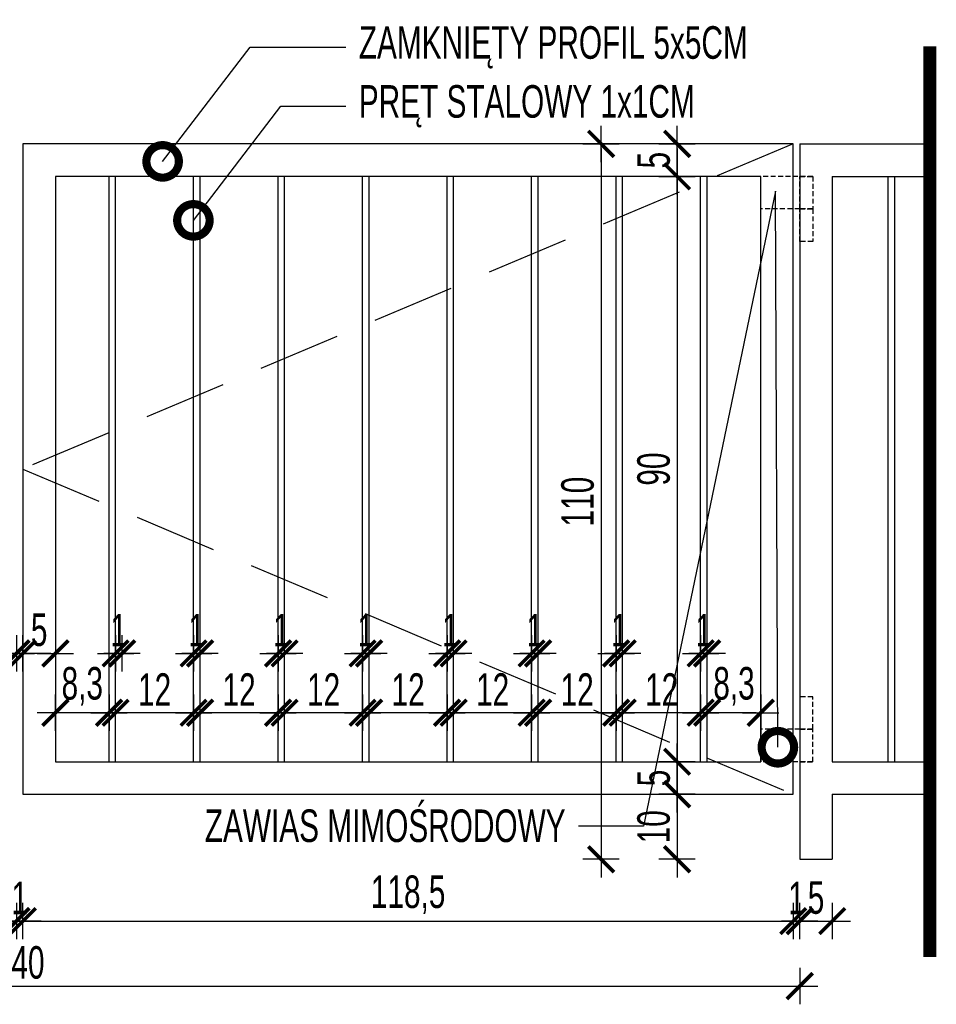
# Model space of a CAD drawing. Header units: millimetres. Extents: x 110792 to 170831, y 17890 to 25890.
# Tile 21 of 44: x 167754 to 167895, y 20831 to 20982. Entities that reach past the tile are written whole.
import ezdxf
from ezdxf import colors
from ezdxf.entities.mleader import LeaderData, LeaderLine
from ezdxf.math import Vec2, Vec3

# ---------------------------------------------------------------- set-up
doc = ezdxf.new("R2010")
doc.units = ezdxf.units.MM
doc.linetypes.add('DASHEDX2', pattern=[38.1, 25.4, -12.7])
doc.layers.get('DEFPOINTS').update_dxf_attribs({"lineweight": 9})
for name, color, linetype in [('_HSA_OPIS', 43, 'Continuous'), ('_HSA_PRZERYWANE', 153, 'DASHEDX2'), ('_HSA_WIDOKOWE_CIENKIE', 8, 'Continuous'), ('_HSA_WYM_20', 141, 'Continuous'), ('_HSA_ŚCIANY_CIENKIE', 2, 'Continuous')]:
    doc.layers.add(name, color=color, linetype=linetype)
doc.styles.add('ARIAL_20', font='Arial Narrow.ttf', dxfattribs={"width": 0.8, "height": 5})
doc.dimstyles.new('WYM_WEWN_20', dxfattribs={"dimscale": 0.7, "dimtxt": 5, "dimasz": 1, "dimexe": 10, "dimexo": 0, "dimgap": 1.5, "dimtad": 1, "dimdec": 1, "dimrnd": 1e-05, "dimtxsty": 'ARIAL_20', "dimblk": 'Wym-03', "dimcen": 0, "dimdle": 10, "dimse1": 1, "dimse2": 1, "dimclrt": 256, "dimazin": 2, "dimtfac": 1, "dimtdec": 1, "dimtix": 1, "dimtmove": 2, "dimatfit": 0, "dimfxl": 1, "dimtolj": 1, "dimtzin": 0, "dimarcsym": 0})

# ---------------------------------------------------------------- blocks, each defined once
blk = doc.blocks.new('Wym-03')
for p, q in [((0, 4), (0, -4)), ((-4, 0), (4, 0))]:
    blk.add_line(p, q)
blk.add_lwpolyline([(-2.83, -2.83, 0.8, 0.8, 0), (2.83, 2.83, 0.05, 0.05, 0)], format="xyseb")
blk = doc.blocks.new('*D698')
at = {"layer": '_HSA_WYM_20', "color": 0, "lineweight": -2, "transparency": 16777216}
blk.add_line((167634.81, 20833.83), (167873.41, 20833.83), dxfattribs=at)
at = {"layer": 'DEFPOINTS', "color": 0, "transparency": 16777216}
for p in [(167634.11, 20841.46), (167874.11, 20841.46), (167874.11, 20833.83)]:
    blk.add_point(p, dxfattribs=at)
at = {"layer": '_HSA_WYM_20', "color": 0, "lineweight": -2, "transparency": 16777216, "xscale": 0.7, "yscale": 0.7, "zscale": 0.7, "rotation": 180}
blk.add_blockref('Wym-03', (167634.11, 20833.83), dxfattribs=at)
at = {"layer": '_HSA_WYM_20', "color": 0, "lineweight": -2, "transparency": 16777216, "xscale": 0.7, "yscale": 0.7, "zscale": 0.7}
blk.add_blockref('Wym-03', (167874.11, 20833.83), dxfattribs=at)
at = {"layer": '_HSA_WYM_20', "transparency": 16777216, "insert": (167754.11, 20837.43), "char_height": 5, "attachment_point": 5, "style": 'ARIAL_20'}
blk.add_mtext('\\A1;240', dxfattribs=at)
blk = doc.blocks.new('*D701')
at = {"layer": '_HSA_WYM_20', "color": 0, "lineweight": -2, "transparency": 16777216}
blk.add_line((167635.81, 20843.82), (167752.91, 20843.82), dxfattribs=at)
at = {"layer": 'DEFPOINTS', "color": 0, "transparency": 16777216}
for p in [(167635.11, 20863.32), (167753.61, 20863.32), (167753.61, 20843.82)]:
    blk.add_point(p, dxfattribs=at)
at = {"layer": '_HSA_WYM_20', "color": 0, "lineweight": -2, "transparency": 16777216, "xscale": 0.7, "yscale": 0.7, "zscale": 0.7, "rotation": 180}
blk.add_blockref('Wym-03', (167635.11, 20843.82), dxfattribs=at)
at = {"layer": '_HSA_WYM_20', "color": 0, "lineweight": -2, "transparency": 16777216, "xscale": 0.7, "yscale": 0.7, "zscale": 0.7}
blk.add_blockref('Wym-03', (167753.61, 20843.82), dxfattribs=at)
at = {"layer": '_HSA_WYM_20', "transparency": 16777216, "insert": (167694.36, 20847.87), "char_height": 5, "attachment_point": 5, "style": 'ARIAL_20'}
blk.add_mtext('\\A1;118,5', dxfattribs=at)
blk = doc.blocks.new('*D702')
at = {"layer": '_HSA_WYM_20', "color": 0, "lineweight": -2, "transparency": 16777216}
for p, q in [((167752.91, 20843.82), (167752.21, 20843.82)), ((167753.61, 20843.82), (167754.61, 20843.82)), ((167755.31, 20843.82), (167756.01, 20843.82))]:
    blk.add_line(p, q, dxfattribs=at)
at = {"layer": 'DEFPOINTS', "color": 0, "transparency": 16777216}
for p in [(167753.61, 20863.32), (167754.61, 20863.32), (167754.61, 20843.82)]:
    blk.add_point(p, dxfattribs=at)
at = {"layer": '_HSA_WYM_20', "color": 0, "lineweight": -2, "transparency": 16777216, "xscale": 0.7, "yscale": 0.7, "zscale": 0.7}
blk.add_blockref('Wym-03', (167753.61, 20843.82), dxfattribs=at)
at = {"layer": '_HSA_WYM_20', "color": 0, "lineweight": -2, "transparency": 16777216, "xscale": 0.7, "yscale": 0.7, "zscale": 0.7, "rotation": 180}
blk.add_blockref('Wym-03', (167754.61, 20843.82), dxfattribs=at)
at = {"layer": '_HSA_WYM_20', "transparency": 16777216, "insert": (167754.11, 20847.38), "char_height": 5, "attachment_point": 5, "style": 'ARIAL_20'}
blk.add_mtext('\\A1;1', dxfattribs=at)
blk = doc.blocks.new('*D703')
at = {"layer": '_HSA_WYM_20', "color": 0, "lineweight": -2, "transparency": 16777216}
blk.add_line((167755.31, 20843.82), (167872.41, 20843.82), dxfattribs=at)
at = {"layer": 'DEFPOINTS', "color": 0, "transparency": 16777216}
for p in [(167754.61, 20863.32), (167873.11, 20863.32), (167873.11, 20843.82)]:
    blk.add_point(p, dxfattribs=at)
at = {"layer": '_HSA_WYM_20', "color": 0, "lineweight": -2, "transparency": 16777216, "xscale": 0.7, "yscale": 0.7, "zscale": 0.7, "rotation": 180}
blk.add_blockref('Wym-03', (167754.61, 20843.82), dxfattribs=at)
at = {"layer": '_HSA_WYM_20', "color": 0, "lineweight": -2, "transparency": 16777216, "xscale": 0.7, "yscale": 0.7, "zscale": 0.7}
blk.add_blockref('Wym-03', (167873.11, 20843.82), dxfattribs=at)
at = {"layer": '_HSA_WYM_20', "transparency": 16777216, "insert": (167813.86, 20847.87), "char_height": 5, "attachment_point": 5, "style": 'ARIAL_20'}
blk.add_mtext('\\A1;118,5', dxfattribs=at)
blk = doc.blocks.new('*D704')
at = {"layer": '_HSA_WYM_20', "color": 0, "lineweight": -2, "transparency": 16777216}
for p, q in [((167872.41, 20843.82), (167871.71, 20843.82)), ((167873.11, 20843.82), (167874.11, 20843.82)), ((167874.81, 20843.82), (167875.51, 20843.82))]:
    blk.add_line(p, q, dxfattribs=at)
at = {"layer": 'DEFPOINTS', "color": 0, "transparency": 16777216}
for p in [(167873.11, 20863.32), (167874.11, 20863.32), (167874.11, 20843.82)]:
    blk.add_point(p, dxfattribs=at)
at = {"layer": '_HSA_WYM_20', "color": 0, "lineweight": -2, "transparency": 16777216, "xscale": 0.7, "yscale": 0.7, "zscale": 0.7}
blk.add_blockref('Wym-03', (167873.11, 20843.82), dxfattribs=at)
at = {"layer": '_HSA_WYM_20', "color": 0, "lineweight": -2, "transparency": 16777216, "xscale": 0.7, "yscale": 0.7, "zscale": 0.7, "rotation": 180}
blk.add_blockref('Wym-03', (167874.11, 20843.82), dxfattribs=at)
at = {"layer": '_HSA_WYM_20', "transparency": 16777216, "insert": (167873.61, 20847.38), "char_height": 5, "attachment_point": 5, "style": 'ARIAL_20'}
blk.add_mtext('\\A1;1', dxfattribs=at)
blk = doc.blocks.new('*D705')
at = {"layer": '_HSA_WYM_20', "color": 0, "lineweight": -2, "transparency": 16777216}
blk.add_line((167874.81, 20843.82), (167878.41, 20843.82), dxfattribs=at)
at = {"layer": 'DEFPOINTS', "color": 0, "transparency": 16777216}
for p in [(167874.11, 20863.32), (167879.11, 20853.32), (167879.11, 20843.82)]:
    blk.add_point(p, dxfattribs=at)
at = {"layer": '_HSA_WYM_20', "color": 0, "lineweight": -2, "transparency": 16777216, "xscale": 0.7, "yscale": 0.7, "zscale": 0.7, "rotation": 180}
blk.add_blockref('Wym-03', (167874.11, 20843.82), dxfattribs=at)
at = {"layer": '_HSA_WYM_20', "color": 0, "lineweight": -2, "transparency": 16777216, "xscale": 0.7, "yscale": 0.7, "zscale": 0.7}
blk.add_blockref('Wym-03', (167879.11, 20843.82), dxfattribs=at)
at = {"layer": '_HSA_WYM_20', "transparency": 16777216, "insert": (167876.61, 20847.41), "char_height": 5, "attachment_point": 5, "style": 'ARIAL_20'}
blk.add_mtext('\\A1;5', dxfattribs=at)
blk = doc.blocks.new('*D707')
at = {"layer": '_HSA_WYM_20', "color": 0, "lineweight": -2, "transparency": 16777216}
blk.add_line((167855.24, 20962.62), (167855.24, 20959.02), dxfattribs=at)
at = {"layer": 'DEFPOINTS', "color": 0, "transparency": 16777216}
for p in [(167858.86, 20963.32), (167855.24, 20958.32), (167858.86, 20958.32)]:
    blk.add_point(p, dxfattribs=at)
at = {"layer": '_HSA_WYM_20', "color": 0, "lineweight": -2, "transparency": 16777216, "xscale": 0.7, "yscale": 0.7, "zscale": 0.7}
for p, rotation in [((167855.24, 20963.32), 90), ((167855.24, 20958.32), 270)]:
    blk.add_blockref('Wym-03', p, dxfattribs=dict(at, rotation=rotation))
at = {"layer": '_HSA_WYM_20', "transparency": 16777216, "insert": (167851.65, 20960.82), "char_height": 5, "attachment_point": 5, "rotation": 90, "style": 'ARIAL_20'}
blk.add_mtext('\\A1;5', dxfattribs=at)
blk = doc.blocks.new('*D708')
at = {"layer": '_HSA_WYM_20', "color": 0, "lineweight": -2, "transparency": 16777216}
blk.add_line((167855.24, 20957.62), (167855.24, 20869.02), dxfattribs=at)
at = {"layer": 'DEFPOINTS', "color": 0, "transparency": 16777216}
for p in [(167858.86, 20958.32), (167855.24, 20868.32), (167858.86, 20868.32)]:
    blk.add_point(p, dxfattribs=at)
at = {"layer": '_HSA_WYM_20', "color": 0, "lineweight": -2, "transparency": 16777216, "xscale": 0.7, "yscale": 0.7, "zscale": 0.7}
for p, rotation in [((167855.24, 20958.32), 90), ((167855.24, 20868.32), 270)]:
    blk.add_blockref('Wym-03', p, dxfattribs=dict(at, rotation=rotation))
at = {"layer": '_HSA_WYM_20', "transparency": 16777216, "insert": (167851.64, 20913.32), "char_height": 5, "attachment_point": 5, "rotation": 90, "style": 'ARIAL_20'}
blk.add_mtext('\\A1;90', dxfattribs=at)
blk = doc.blocks.new('*D709')
at = {"layer": '_HSA_WYM_20', "color": 0, "lineweight": -2, "transparency": 16777216}
blk.add_line((167855.24, 20867.62), (167855.24, 20864.02), dxfattribs=at)
at = {"layer": 'DEFPOINTS', "color": 0, "transparency": 16777216}
for p in [(167858.86, 20868.32), (167855.24, 20863.32), (167858.86, 20863.32)]:
    blk.add_point(p, dxfattribs=at)
at = {"layer": '_HSA_WYM_20', "color": 0, "lineweight": -2, "transparency": 16777216, "xscale": 0.7, "yscale": 0.7, "zscale": 0.7}
for p, rotation in [((167855.24, 20868.32), 90), ((167855.24, 20863.32), 270)]:
    blk.add_blockref('Wym-03', p, dxfattribs=dict(at, rotation=rotation))
at = {"layer": '_HSA_WYM_20', "transparency": 16777216, "insert": (167851.65, 20865.82), "char_height": 5, "attachment_point": 5, "rotation": 90, "style": 'ARIAL_20'}
blk.add_mtext('\\A1;5', dxfattribs=at)
blk = doc.blocks.new('*D710')
at = {"layer": '_HSA_WYM_20', "color": 0, "lineweight": -2, "transparency": 16777216}
blk.add_line((167855.24, 20862.62), (167855.24, 20854.02), dxfattribs=at)
at = {"layer": 'DEFPOINTS', "color": 0, "transparency": 16777216}
for p in [(167858.86, 20863.32), (167855.24, 20853.32), (167881.47, 20853.32)]:
    blk.add_point(p, dxfattribs=at)
at = {"layer": '_HSA_WYM_20', "color": 0, "lineweight": -2, "transparency": 16777216, "xscale": 0.7, "yscale": 0.7, "zscale": 0.7}
for p, rotation in [((167855.24, 20863.32), 90), ((167855.24, 20853.32), 270)]:
    blk.add_blockref('Wym-03', p, dxfattribs=dict(at, rotation=rotation))
at = {"layer": '_HSA_WYM_20', "transparency": 16777216, "insert": (167851.64, 20858.32), "char_height": 5, "attachment_point": 5, "rotation": 90, "style": 'ARIAL_20'}
blk.add_mtext('\\A1;10', dxfattribs=at)
blk = doc.blocks.new('*D706')
at = {"layer": '_HSA_WYM_20', "color": 0, "lineweight": -2, "transparency": 16777216}
blk.add_line((167843.55, 20962.62), (167843.55, 20854.02), dxfattribs=at)
at = {"layer": 'DEFPOINTS', "color": 0, "transparency": 16777216}
for p in [(167855.24, 20963.32), (167843.55, 20853.32), (167855.24, 20853.32)]:
    blk.add_point(p, dxfattribs=at)
at = {"layer": '_HSA_WYM_20', "color": 0, "lineweight": -2, "transparency": 16777216, "xscale": 0.7, "yscale": 0.7, "zscale": 0.7}
for p, rotation in [((167843.55, 20963.32), 90), ((167843.55, 20853.32), 270)]:
    blk.add_blockref('Wym-03', p, dxfattribs=dict(at, rotation=rotation))
at = {"layer": '_HSA_WYM_20', "transparency": 16777216, "insert": (167839.95, 20908.32), "char_height": 5, "attachment_point": 5, "rotation": 90, "style": 'ARIAL_20'}
blk.add_mtext('\\A1;110', dxfattribs=at)
blk = doc.blocks.new('*D729')
at = {"layer": '_HSA_WYM_20', "color": 0, "lineweight": -2, "transparency": 16777216}
for p, q in [((167858.16, 20884.98), (167857.46, 20884.98)), ((167859.86, 20884.98), (167858.86, 20884.98)), ((167860.56, 20884.98), (167861.26, 20884.98))]:
    blk.add_line(p, q, dxfattribs=at)
at = {"layer": 'DEFPOINTS', "color": 0, "transparency": 16777216}
for p in [(167858.86, 20884.98), (167858.86, 20868.32), (167859.86, 20868.32)]:
    blk.add_point(p, dxfattribs=at)
at = {"layer": '_HSA_WYM_20', "color": 0, "lineweight": -2, "transparency": 16777216, "xscale": 0.7, "yscale": 0.7, "zscale": 0.7}
blk.add_blockref('Wym-03', (167858.86, 20884.98), dxfattribs=at)
at = {"layer": '_HSA_WYM_20', "color": 0, "lineweight": -2, "transparency": 16777216, "xscale": 0.7, "yscale": 0.7, "zscale": 0.7, "rotation": 180}
blk.add_blockref('Wym-03', (167859.86, 20884.98), dxfattribs=at)
at = {"layer": '_HSA_WYM_20', "transparency": 16777216, "insert": (167859.36, 20888.55), "char_height": 5, "attachment_point": 5, "style": 'ARIAL_20'}
blk.add_mtext('\\A1;1', dxfattribs=at)
blk = doc.blocks.new('*D730')
at = {"layer": '_HSA_WYM_20', "color": 0, "lineweight": -2, "transparency": 16777216}
blk.add_line((167867.41, 20875.86), (167860.56, 20875.86), dxfattribs=at)
at = {"layer": 'DEFPOINTS', "color": 0, "transparency": 16777216}
for p in [(167859.86, 20875.86), (167859.86, 20868.32), (167868.11, 20868.32)]:
    blk.add_point(p, dxfattribs=at)
at = {"layer": '_HSA_WYM_20', "color": 0, "lineweight": -2, "transparency": 16777216, "xscale": 0.7, "yscale": 0.7, "zscale": 0.7, "rotation": 180}
blk.add_blockref('Wym-03', (167859.86, 20875.86), dxfattribs=at)
at = {"layer": '_HSA_WYM_20', "color": 0, "lineweight": -2, "transparency": 16777216, "xscale": 0.7, "yscale": 0.7, "zscale": 0.7}
blk.add_blockref('Wym-03', (167868.11, 20875.86), dxfattribs=at)
at = {"layer": '_HSA_WYM_20', "transparency": 16777216, "insert": (167863.99, 20879.92), "char_height": 5, "attachment_point": 5, "style": 'ARIAL_20'}
blk.add_mtext('\\A1;8,3', dxfattribs=at)
blk = doc.blocks.new('*D731')
at = {"layer": '_HSA_WYM_20', "color": 0, "lineweight": -2, "transparency": 16777216}
blk.add_line((167858.16, 20875.86), (167847.56, 20875.86), dxfattribs=at)
at = {"layer": 'DEFPOINTS', "color": 0, "transparency": 16777216}
for p in [(167846.86, 20875.86), (167846.86, 20868.32), (167858.86, 20868.32)]:
    blk.add_point(p, dxfattribs=at)
at = {"layer": '_HSA_WYM_20', "color": 0, "lineweight": -2, "transparency": 16777216, "xscale": 0.7, "yscale": 0.7, "zscale": 0.7, "rotation": 180}
blk.add_blockref('Wym-03', (167846.86, 20875.86), dxfattribs=at)
at = {"layer": '_HSA_WYM_20', "color": 0, "lineweight": -2, "transparency": 16777216, "xscale": 0.7, "yscale": 0.7, "zscale": 0.7}
blk.add_blockref('Wym-03', (167858.86, 20875.86), dxfattribs=at)
at = {"layer": '_HSA_WYM_20', "transparency": 16777216, "insert": (167852.86, 20879.42), "char_height": 5, "attachment_point": 5, "style": 'ARIAL_20'}
blk.add_mtext('\\A1;12', dxfattribs=at)
blk = doc.blocks.new('*D732')
at = {"layer": '_HSA_WYM_20', "color": 0, "lineweight": -2, "transparency": 16777216}
for p, q in [((167845.16, 20884.98), (167844.46, 20884.98)), ((167846.86, 20884.98), (167845.86, 20884.98)), ((167847.56, 20884.98), (167848.26, 20884.98))]:
    blk.add_line(p, q, dxfattribs=at)
at = {"layer": 'DEFPOINTS', "color": 0, "transparency": 16777216}
for p in [(167845.86, 20884.98), (167845.86, 20868.32), (167846.86, 20868.32)]:
    blk.add_point(p, dxfattribs=at)
at = {"layer": '_HSA_WYM_20', "color": 0, "lineweight": -2, "transparency": 16777216, "xscale": 0.7, "yscale": 0.7, "zscale": 0.7}
blk.add_blockref('Wym-03', (167845.86, 20884.98), dxfattribs=at)
at = {"layer": '_HSA_WYM_20', "color": 0, "lineweight": -2, "transparency": 16777216, "xscale": 0.7, "yscale": 0.7, "zscale": 0.7, "rotation": 180}
blk.add_blockref('Wym-03', (167846.86, 20884.98), dxfattribs=at)
at = {"layer": '_HSA_WYM_20', "transparency": 16777216, "insert": (167846.36, 20888.55), "char_height": 5, "attachment_point": 5, "style": 'ARIAL_20'}
blk.add_mtext('\\A1;1', dxfattribs=at)
blk = doc.blocks.new('*D733')
at = {"layer": '_HSA_WYM_20', "color": 0, "lineweight": -2, "transparency": 16777216}
blk.add_line((167845.16, 20875.86), (167834.56, 20875.86), dxfattribs=at)
at = {"layer": 'DEFPOINTS', "color": 0, "transparency": 16777216}
for p in [(167833.86, 20875.86), (167833.86, 20868.32), (167845.86, 20868.32)]:
    blk.add_point(p, dxfattribs=at)
at = {"layer": '_HSA_WYM_20', "color": 0, "lineweight": -2, "transparency": 16777216, "xscale": 0.7, "yscale": 0.7, "zscale": 0.7, "rotation": 180}
blk.add_blockref('Wym-03', (167833.86, 20875.86), dxfattribs=at)
at = {"layer": '_HSA_WYM_20', "color": 0, "lineweight": -2, "transparency": 16777216, "xscale": 0.7, "yscale": 0.7, "zscale": 0.7}
blk.add_blockref('Wym-03', (167845.86, 20875.86), dxfattribs=at)
at = {"layer": '_HSA_WYM_20', "transparency": 16777216, "insert": (167839.86, 20879.42), "char_height": 5, "attachment_point": 5, "style": 'ARIAL_20'}
blk.add_mtext('\\A1;12', dxfattribs=at)
blk = doc.blocks.new('*D734')
at = {"layer": '_HSA_WYM_20', "color": 0, "lineweight": -2, "transparency": 16777216}
for p, q in [((167832.16, 20884.98), (167831.46, 20884.98)), ((167833.86, 20884.98), (167832.86, 20884.98)), ((167834.56, 20884.98), (167835.26, 20884.98))]:
    blk.add_line(p, q, dxfattribs=at)
at = {"layer": 'DEFPOINTS', "color": 0, "transparency": 16777216}
for p in [(167832.86, 20884.98), (167832.86, 20868.32), (167833.86, 20868.32)]:
    blk.add_point(p, dxfattribs=at)
at = {"layer": '_HSA_WYM_20', "color": 0, "lineweight": -2, "transparency": 16777216, "xscale": 0.7, "yscale": 0.7, "zscale": 0.7}
blk.add_blockref('Wym-03', (167832.86, 20884.98), dxfattribs=at)
at = {"layer": '_HSA_WYM_20', "color": 0, "lineweight": -2, "transparency": 16777216, "xscale": 0.7, "yscale": 0.7, "zscale": 0.7, "rotation": 180}
blk.add_blockref('Wym-03', (167833.86, 20884.98), dxfattribs=at)
at = {"layer": '_HSA_WYM_20', "transparency": 16777216, "insert": (167833.36, 20888.55), "char_height": 5, "attachment_point": 5, "style": 'ARIAL_20'}
blk.add_mtext('\\A1;1', dxfattribs=at)
blk = doc.blocks.new('*D735')
at = {"layer": '_HSA_WYM_20', "color": 0, "lineweight": -2, "transparency": 16777216}
blk.add_line((167832.16, 20875.86), (167821.56, 20875.86), dxfattribs=at)
at = {"layer": 'DEFPOINTS', "color": 0, "transparency": 16777216}
for p in [(167820.86, 20875.86), (167820.86, 20868.32), (167832.86, 20868.32)]:
    blk.add_point(p, dxfattribs=at)
at = {"layer": '_HSA_WYM_20', "color": 0, "lineweight": -2, "transparency": 16777216, "xscale": 0.7, "yscale": 0.7, "zscale": 0.7, "rotation": 180}
blk.add_blockref('Wym-03', (167820.86, 20875.86), dxfattribs=at)
at = {"layer": '_HSA_WYM_20', "color": 0, "lineweight": -2, "transparency": 16777216, "xscale": 0.7, "yscale": 0.7, "zscale": 0.7}
blk.add_blockref('Wym-03', (167832.86, 20875.86), dxfattribs=at)
at = {"layer": '_HSA_WYM_20', "transparency": 16777216, "insert": (167826.86, 20879.42), "char_height": 5, "attachment_point": 5, "style": 'ARIAL_20'}
blk.add_mtext('\\A1;12', dxfattribs=at)
blk = doc.blocks.new('*D736')
at = {"layer": '_HSA_WYM_20', "color": 0, "lineweight": -2, "transparency": 16777216}
for p, q in [((167819.16, 20884.98), (167818.46, 20884.98)), ((167820.86, 20884.98), (167819.86, 20884.98)), ((167821.56, 20884.98), (167822.26, 20884.98))]:
    blk.add_line(p, q, dxfattribs=at)
at = {"layer": 'DEFPOINTS', "color": 0, "transparency": 16777216}
for p in [(167819.86, 20884.98), (167819.86, 20868.32), (167820.86, 20868.32)]:
    blk.add_point(p, dxfattribs=at)
at = {"layer": '_HSA_WYM_20', "color": 0, "lineweight": -2, "transparency": 16777216, "xscale": 0.7, "yscale": 0.7, "zscale": 0.7}
blk.add_blockref('Wym-03', (167819.86, 20884.98), dxfattribs=at)
at = {"layer": '_HSA_WYM_20', "color": 0, "lineweight": -2, "transparency": 16777216, "xscale": 0.7, "yscale": 0.7, "zscale": 0.7, "rotation": 180}
blk.add_blockref('Wym-03', (167820.86, 20884.98), dxfattribs=at)
at = {"layer": '_HSA_WYM_20', "transparency": 16777216, "insert": (167820.36, 20888.55), "char_height": 5, "attachment_point": 5, "style": 'ARIAL_20'}
blk.add_mtext('\\A1;1', dxfattribs=at)
blk = doc.blocks.new('*D737')
at = {"layer": '_HSA_WYM_20', "color": 0, "lineweight": -2, "transparency": 16777216}
blk.add_line((167819.16, 20875.86), (167808.56, 20875.86), dxfattribs=at)
at = {"layer": 'DEFPOINTS', "color": 0, "transparency": 16777216}
for p in [(167807.86, 20875.86), (167807.86, 20868.32), (167819.86, 20868.32)]:
    blk.add_point(p, dxfattribs=at)
at = {"layer": '_HSA_WYM_20', "color": 0, "lineweight": -2, "transparency": 16777216, "xscale": 0.7, "yscale": 0.7, "zscale": 0.7, "rotation": 180}
blk.add_blockref('Wym-03', (167807.86, 20875.86), dxfattribs=at)
at = {"layer": '_HSA_WYM_20', "color": 0, "lineweight": -2, "transparency": 16777216, "xscale": 0.7, "yscale": 0.7, "zscale": 0.7}
blk.add_blockref('Wym-03', (167819.86, 20875.86), dxfattribs=at)
at = {"layer": '_HSA_WYM_20', "transparency": 16777216, "insert": (167813.86, 20879.42), "char_height": 5, "attachment_point": 5, "style": 'ARIAL_20'}
blk.add_mtext('\\A1;12', dxfattribs=at)
blk = doc.blocks.new('*D738')
at = {"layer": '_HSA_WYM_20', "color": 0, "lineweight": -2, "transparency": 16777216}
for p, q in [((167806.16, 20884.98), (167805.46, 20884.98)), ((167807.86, 20884.98), (167806.86, 20884.98)), ((167808.56, 20884.98), (167809.26, 20884.98))]:
    blk.add_line(p, q, dxfattribs=at)
at = {"layer": 'DEFPOINTS', "color": 0, "transparency": 16777216}
for p in [(167806.86, 20884.98), (167806.86, 20868.32), (167807.86, 20868.32)]:
    blk.add_point(p, dxfattribs=at)
at = {"layer": '_HSA_WYM_20', "color": 0, "lineweight": -2, "transparency": 16777216, "xscale": 0.7, "yscale": 0.7, "zscale": 0.7}
blk.add_blockref('Wym-03', (167806.86, 20884.98), dxfattribs=at)
at = {"layer": '_HSA_WYM_20', "color": 0, "lineweight": -2, "transparency": 16777216, "xscale": 0.7, "yscale": 0.7, "zscale": 0.7, "rotation": 180}
blk.add_blockref('Wym-03', (167807.86, 20884.98), dxfattribs=at)
at = {"layer": '_HSA_WYM_20', "transparency": 16777216, "insert": (167807.36, 20888.55), "char_height": 5, "attachment_point": 5, "style": 'ARIAL_20'}
blk.add_mtext('\\A1;1', dxfattribs=at)
blk = doc.blocks.new('*D739')
at = {"layer": '_HSA_WYM_20', "color": 0, "lineweight": -2, "transparency": 16777216}
blk.add_line((167806.16, 20875.86), (167795.56, 20875.86), dxfattribs=at)
at = {"layer": 'DEFPOINTS', "color": 0, "transparency": 16777216}
for p in [(167794.86, 20875.86), (167794.86, 20868.32), (167806.86, 20868.32)]:
    blk.add_point(p, dxfattribs=at)
at = {"layer": '_HSA_WYM_20', "color": 0, "lineweight": -2, "transparency": 16777216, "xscale": 0.7, "yscale": 0.7, "zscale": 0.7, "rotation": 180}
blk.add_blockref('Wym-03', (167794.86, 20875.86), dxfattribs=at)
at = {"layer": '_HSA_WYM_20', "color": 0, "lineweight": -2, "transparency": 16777216, "xscale": 0.7, "yscale": 0.7, "zscale": 0.7}
blk.add_blockref('Wym-03', (167806.86, 20875.86), dxfattribs=at)
at = {"layer": '_HSA_WYM_20', "transparency": 16777216, "insert": (167800.86, 20879.42), "char_height": 5, "attachment_point": 5, "style": 'ARIAL_20'}
blk.add_mtext('\\A1;12', dxfattribs=at)
blk = doc.blocks.new('*D740')
at = {"layer": '_HSA_WYM_20', "color": 0, "lineweight": -2, "transparency": 16777216}
for p, q in [((167793.16, 20884.98), (167792.46, 20884.98)), ((167794.86, 20884.98), (167793.86, 20884.98)), ((167795.56, 20884.98), (167796.26, 20884.98))]:
    blk.add_line(p, q, dxfattribs=at)
at = {"layer": 'DEFPOINTS', "color": 0, "transparency": 16777216}
for p in [(167793.86, 20884.98), (167793.86, 20868.32), (167794.86, 20868.32)]:
    blk.add_point(p, dxfattribs=at)
at = {"layer": '_HSA_WYM_20', "color": 0, "lineweight": -2, "transparency": 16777216, "xscale": 0.7, "yscale": 0.7, "zscale": 0.7}
blk.add_blockref('Wym-03', (167793.86, 20884.98), dxfattribs=at)
at = {"layer": '_HSA_WYM_20', "color": 0, "lineweight": -2, "transparency": 16777216, "xscale": 0.7, "yscale": 0.7, "zscale": 0.7, "rotation": 180}
blk.add_blockref('Wym-03', (167794.86, 20884.98), dxfattribs=at)
at = {"layer": '_HSA_WYM_20', "transparency": 16777216, "insert": (167794.36, 20888.55), "char_height": 5, "attachment_point": 5, "style": 'ARIAL_20'}
blk.add_mtext('\\A1;1', dxfattribs=at)
blk = doc.blocks.new('*D741')
at = {"layer": '_HSA_WYM_20', "color": 0, "lineweight": -2, "transparency": 16777216}
blk.add_line((167793.16, 20875.86), (167782.56, 20875.86), dxfattribs=at)
at = {"layer": 'DEFPOINTS', "color": 0, "transparency": 16777216}
for p in [(167781.86, 20875.86), (167781.86, 20868.32), (167793.86, 20868.32)]:
    blk.add_point(p, dxfattribs=at)
at = {"layer": '_HSA_WYM_20', "color": 0, "lineweight": -2, "transparency": 16777216, "xscale": 0.7, "yscale": 0.7, "zscale": 0.7, "rotation": 180}
blk.add_blockref('Wym-03', (167781.86, 20875.86), dxfattribs=at)
at = {"layer": '_HSA_WYM_20', "color": 0, "lineweight": -2, "transparency": 16777216, "xscale": 0.7, "yscale": 0.7, "zscale": 0.7}
blk.add_blockref('Wym-03', (167793.86, 20875.86), dxfattribs=at)
at = {"layer": '_HSA_WYM_20', "transparency": 16777216, "insert": (167787.86, 20879.42), "char_height": 5, "attachment_point": 5, "style": 'ARIAL_20'}
blk.add_mtext('\\A1;12', dxfattribs=at)
blk = doc.blocks.new('*D742')
at = {"layer": '_HSA_WYM_20', "color": 0, "lineweight": -2, "transparency": 16777216}
for p, q in [((167780.16, 20884.98), (167779.46, 20884.98)), ((167781.86, 20884.98), (167780.86, 20884.98)), ((167782.56, 20884.98), (167783.26, 20884.98))]:
    blk.add_line(p, q, dxfattribs=at)
at = {"layer": 'DEFPOINTS', "color": 0, "transparency": 16777216}
for p in [(167780.86, 20884.98), (167780.86, 20868.32), (167781.86, 20868.32)]:
    blk.add_point(p, dxfattribs=at)
at = {"layer": '_HSA_WYM_20', "color": 0, "lineweight": -2, "transparency": 16777216, "xscale": 0.7, "yscale": 0.7, "zscale": 0.7}
blk.add_blockref('Wym-03', (167780.86, 20884.98), dxfattribs=at)
at = {"layer": '_HSA_WYM_20', "color": 0, "lineweight": -2, "transparency": 16777216, "xscale": 0.7, "yscale": 0.7, "zscale": 0.7, "rotation": 180}
blk.add_blockref('Wym-03', (167781.86, 20884.98), dxfattribs=at)
at = {"layer": '_HSA_WYM_20', "transparency": 16777216, "insert": (167781.36, 20888.55), "char_height": 5, "attachment_point": 5, "style": 'ARIAL_20'}
blk.add_mtext('\\A1;1', dxfattribs=at)
blk = doc.blocks.new('*D743')
at = {"layer": '_HSA_WYM_20', "color": 0, "lineweight": -2, "transparency": 16777216}
blk.add_line((167780.16, 20875.86), (167769.56, 20875.86), dxfattribs=at)
at = {"layer": 'DEFPOINTS', "color": 0, "transparency": 16777216}
for p in [(167768.86, 20875.86), (167768.86, 20868.32), (167780.86, 20868.32)]:
    blk.add_point(p, dxfattribs=at)
at = {"layer": '_HSA_WYM_20', "color": 0, "lineweight": -2, "transparency": 16777216, "xscale": 0.7, "yscale": 0.7, "zscale": 0.7, "rotation": 180}
blk.add_blockref('Wym-03', (167768.86, 20875.86), dxfattribs=at)
at = {"layer": '_HSA_WYM_20', "color": 0, "lineweight": -2, "transparency": 16777216, "xscale": 0.7, "yscale": 0.7, "zscale": 0.7}
blk.add_blockref('Wym-03', (167780.86, 20875.86), dxfattribs=at)
at = {"layer": '_HSA_WYM_20', "transparency": 16777216, "insert": (167774.86, 20879.42), "char_height": 5, "attachment_point": 5, "style": 'ARIAL_20'}
blk.add_mtext('\\A1;12', dxfattribs=at)
blk = doc.blocks.new('*D744')
at = {"layer": '_HSA_WYM_20', "color": 0, "lineweight": -2, "transparency": 16777216}
for p, q in [((167768.16, 20884.98), (167767.46, 20884.98)), ((167769.86, 20884.98), (167768.86, 20884.98)), ((167770.56, 20884.98), (167771.26, 20884.98))]:
    blk.add_line(p, q, dxfattribs=at)
at = {"layer": 'DEFPOINTS', "color": 0, "transparency": 16777216}
for p in [(167768.86, 20884.98), (167768.86, 20868.32), (167769.86, 20868.32)]:
    blk.add_point(p, dxfattribs=at)
at = {"layer": '_HSA_WYM_20', "color": 0, "lineweight": -2, "transparency": 16777216, "xscale": 0.7, "yscale": 0.7, "zscale": 0.7}
blk.add_blockref('Wym-03', (167768.86, 20884.98), dxfattribs=at)
at = {"layer": '_HSA_WYM_20', "color": 0, "lineweight": -2, "transparency": 16777216, "xscale": 0.7, "yscale": 0.7, "zscale": 0.7, "rotation": 180}
blk.add_blockref('Wym-03', (167769.86, 20884.98), dxfattribs=at)
at = {"layer": '_HSA_WYM_20', "transparency": 16777216, "insert": (167769.36, 20888.55), "char_height": 5, "attachment_point": 5, "style": 'ARIAL_20'}
blk.add_mtext('\\A1;1', dxfattribs=at)
blk = doc.blocks.new('*D745')
at = {"layer": '_HSA_WYM_20', "color": 0, "lineweight": -2, "transparency": 16777216}
blk.add_line((167767.16, 20875.86), (167760.31, 20875.86), dxfattribs=at)
at = {"layer": 'DEFPOINTS', "color": 0, "transparency": 16777216}
for p in [(167759.61, 20875.86), (167759.61, 20868.32), (167767.86, 20868.32)]:
    blk.add_point(p, dxfattribs=at)
at = {"layer": '_HSA_WYM_20', "color": 0, "lineweight": -2, "transparency": 16777216, "xscale": 0.7, "yscale": 0.7, "zscale": 0.7, "rotation": 180}
blk.add_blockref('Wym-03', (167759.61, 20875.86), dxfattribs=at)
at = {"layer": '_HSA_WYM_20', "color": 0, "lineweight": -2, "transparency": 16777216, "xscale": 0.7, "yscale": 0.7, "zscale": 0.7}
blk.add_blockref('Wym-03', (167767.86, 20875.86), dxfattribs=at)
at = {"layer": '_HSA_WYM_20', "transparency": 16777216, "insert": (167763.74, 20879.92), "char_height": 5, "attachment_point": 5, "style": 'ARIAL_20'}
blk.add_mtext('\\A1;8,3', dxfattribs=at)
blk = doc.blocks.new('*D746')
at = {"layer": '_HSA_WYM_20', "color": 0, "lineweight": -2, "transparency": 16777216}
blk.add_line((167749.31, 20884.98), (167752.91, 20884.98), dxfattribs=at)
at = {"layer": 'DEFPOINTS', "color": 0, "transparency": 16777216}
for p in [(167753.61, 20884.98), (167748.61, 20875.86), (167753.61, 20875.86)]:
    blk.add_point(p, dxfattribs=at)
at = {"layer": '_HSA_WYM_20', "color": 0, "lineweight": -2, "transparency": 16777216, "xscale": 0.7, "yscale": 0.7, "zscale": 0.7, "rotation": 180}
blk.add_blockref('Wym-03', (167748.61, 20884.98), dxfattribs=at)
at = {"layer": '_HSA_WYM_20', "color": 0, "lineweight": -2, "transparency": 16777216, "xscale": 0.7, "yscale": 0.7, "zscale": 0.7}
blk.add_blockref('Wym-03', (167753.61, 20884.98), dxfattribs=at)
at = {"layer": '_HSA_WYM_20', "transparency": 16777216, "insert": (167751.11, 20888.58), "char_height": 5, "attachment_point": 5, "style": 'ARIAL_20'}
blk.add_mtext('\\A1;5', dxfattribs=at)
blk = doc.blocks.new('*D747')
at = {"layer": '_HSA_WYM_20', "color": 0, "lineweight": -2, "transparency": 16777216}
blk.add_line((167758.91, 20884.98), (167755.31, 20884.98), dxfattribs=at)
at = {"layer": 'DEFPOINTS', "color": 0, "transparency": 16777216}
for p in [(167754.61, 20884.98), (167754.61, 20875.86), (167759.61, 20875.86)]:
    blk.add_point(p, dxfattribs=at)
at = {"layer": '_HSA_WYM_20', "color": 0, "lineweight": -2, "transparency": 16777216, "xscale": 0.7, "yscale": 0.7, "zscale": 0.7, "rotation": 180}
blk.add_blockref('Wym-03', (167754.61, 20884.98), dxfattribs=at)
at = {"layer": '_HSA_WYM_20', "color": 0, "lineweight": -2, "transparency": 16777216, "xscale": 0.7, "yscale": 0.7, "zscale": 0.7}
blk.add_blockref('Wym-03', (167759.61, 20884.98), dxfattribs=at)
at = {"layer": '_HSA_WYM_20', "transparency": 16777216, "insert": (167757.11, 20888.58), "char_height": 5, "attachment_point": 5, "style": 'ARIAL_20'}
blk.add_mtext('\\A1;5', dxfattribs=at)
blk = doc.blocks.new('_DotSmall')
at = {"color": 0, "linetype": 'ByBlock', "const_width": 0.5}
blk.add_lwpolyline([(-0.0625, 0, 1), (0.0625, 0, 1)], format="xyb", close=True, dxfattribs=at)

msp = doc.modelspace()

# ---------------------------------------------------------------- linework, layer by layer
at = {"layer": '_HSA_PRZERYWANE', "ltscale": 0.03}
for p, q in [((167876.11, 20958.32), (167868.11, 20958.32)), ((167868.11, 20953.32), (167868.11, 20958.32)), ((167874.11, 20953.32), (167868.11, 20953.32)), ((167874.11, 20873.32), (167868.11, 20873.32)), ((167868.11, 20873.32), (167868.11, 20868.32)), ((167876.11, 20868.32), (167868.11, 20868.32))]:
    msp.add_line(p, q, dxfattribs=at)
at = {"layer": '_HSA_PRZERYWANE', "ltscale": 0.5, "const_width": 2}
msp.add_lwpolyline([(167894.11, 20838.32), (167894.11, 20978.32)], dxfattribs=at)
at = {"layer": '_HSA_PRZERYWANE', "ltscale": 0.5}
msp.add_lwpolyline([(167873.11, 20963.32), (167754.61, 20913.32), (167873.11, 20863.32)], dxfattribs=at)
at = {"layer": '_HSA_PRZERYWANE', "ltscale": 0.03}
for points in [[(167876.11, 20953.32), (167874.11, 20953.32), (167874.11, 20958.32), (167876.11, 20958.32)], [(167876.11, 20948.32), (167874.11, 20948.32), (167874.11, 20953.32), (167876.11, 20953.32)], [(167876.11, 20878.32), (167874.11, 20878.32), (167874.11, 20873.32), (167876.11, 20873.32)], [(167876.11, 20873.32), (167874.11, 20873.32), (167874.11, 20868.32), (167876.11, 20868.32)]]:
    msp.add_lwpolyline(points, close=True, dxfattribs=at)
at = {"layer": '_HSA_WIDOKOWE_CIENKIE'}
for p, q in [((167767.86, 20868.32), (167767.86, 20958.32)), ((167768.86, 20868.32), (167768.86, 20958.32)), ((167780.86, 20868.32), (167780.86, 20958.32)), ((167781.86, 20868.32), (167781.86, 20958.32)), ((167793.86, 20868.32), (167793.86, 20958.32)), ((167794.86, 20868.32), (167794.86, 20958.32)), ((167806.86, 20868.32), (167806.86, 20958.32)), ((167807.86, 20868.32), (167807.86, 20958.32)), ((167819.86, 20868.32), (167819.86, 20958.32)), ((167820.86, 20868.32), (167820.86, 20958.32)), ((167832.86, 20868.32), (167832.86, 20958.32)), ((167833.86, 20868.32), (167833.86, 20958.32)), ((167845.86, 20868.32), (167845.86, 20958.32)), ((167846.86, 20868.32), (167846.86, 20958.32)), ((167858.86, 20868.32), (167858.86, 20958.32)), ((167859.86, 20868.32), (167859.86, 20958.32)), ((167887.72, 20868.32), (167887.72, 20958.32)), ((167888.72, 20868.32), (167888.72, 20958.32))]:
    msp.add_line(p, q, dxfattribs=at)
at = {"layer": '_HSA_ŚCIANY_CIENKIE', "ltscale": 10}
for p, q in [((167874.11, 20963.32), (167894.11, 20963.32)), ((167874.11, 20963.32), (167874.11, 20853.32)), ((167879.11, 20958.32), (167894.11, 20958.32)), ((167879.11, 20958.32), (167879.11, 20868.32)), ((167879.11, 20868.32), (167894.11, 20868.32)), ((167879.11, 20863.32), (167894.11, 20863.32)), ((167879.11, 20863.32), (167879.11, 20853.32)), ((167874.11, 20853.32), (167879.11, 20853.32))]:
    msp.add_line(p, q, dxfattribs=at)
for points in [[(167754.61, 20863.32), (167873.11, 20863.32), (167873.11, 20963.32), (167754.61, 20963.32)], [(167759.61, 20868.32), (167868.11, 20868.32), (167868.11, 20958.32), (167759.61, 20958.32)]]:
    msp.add_lwpolyline(points, close=True, dxfattribs=at)

# ---------------------------------------------------------------- dimensions: what is measured, and where the dimension line sits
at = {"layer": '_HSA_WYM_20'}
for p1, p2, distance, picture, middle in [((167855.24, 20963.32), (167855.24, 20853.32), -11.69, '*D706', (167839.95, 20908.32)), ((167858.86, 20963.32), (167858.86, 20958.32), -3.62, '*D707', (167851.65, 20960.82)), ((167748.61, 20875.86), (167753.61, 20875.86), 9.12, '*D746', (167751.11, 20888.58)), ((167759.61, 20875.86), (167754.61, 20875.86), -9.12, '*D747', (167757.11, 20888.58)), ((167769.86, 20868.32), (167768.86, 20868.32), -16.67, '*D744', (167769.36, 20888.55)), ((167781.86, 20868.32), (167780.86, 20868.32), -16.67, '*D742', (167781.36, 20888.55)), ((167794.86, 20868.32), (167793.86, 20868.32), -16.67, '*D740', (167794.36, 20888.55)), ((167807.86, 20868.32), (167806.86, 20868.32), -16.67, '*D738', (167807.36, 20888.55)), ((167820.86, 20868.32), (167819.86, 20868.32), -16.67, '*D736', (167820.36, 20888.55)), ((167833.86, 20868.32), (167832.86, 20868.32), -16.67, '*D734', (167833.36, 20888.55)), ((167846.86, 20868.32), (167845.86, 20868.32), -16.67, '*D732', (167846.36, 20888.55)), ((167859.86, 20868.32), (167858.86, 20868.32), -16.67, '*D729', (167859.36, 20888.55)), ((167767.86047419, 20868.31756996), (167759.61047419, 20868.31756996), -7.54565727, '*D745', (167763.73547419, 20879.91800213)), ((167780.86, 20868.32), (167768.86, 20868.32), -7.55, '*D743', (167774.86, 20879.42)), ((167793.86, 20868.32), (167781.86, 20868.32), -7.55, '*D741', (167787.86, 20879.42)), ((167806.86, 20868.32), (167794.86, 20868.32), -7.55, '*D739', (167800.86, 20879.42)), ((167819.86, 20868.32), (167807.86, 20868.32), -7.55, '*D737', (167813.86, 20879.42)), ((167832.86, 20868.32), (167820.86, 20868.32), -7.55, '*D735', (167826.86, 20879.42)), ((167845.86, 20868.32), (167833.86, 20868.32), -7.55, '*D733', (167839.86, 20879.42)), ((167858.86, 20868.32), (167846.86, 20868.32), -7.55, '*D731', (167852.86, 20879.42)), ((167868.11047419, 20868.31756996), (167859.86047419, 20868.31756996), -7.54565727, '*D730', (167863.98547419, 20879.91800213)), ((167634.11, 20841.46), (167874.11, 20841.46), -7.64, '*D698', (167754.11, 20837.43))]:
    dim = msp.add_aligned_dim(p1=p1, p2=p2, distance=distance, dimstyle='WYM_WEWN_20', dxfattribs=at)
    dim.commit()
    dim.dimension.update_dxf_attribs({"geometry": picture, "text_midpoint": middle})
for base, p1, p2, angle, picture, middle in [((167855.24, 20868.32), (167858.86, 20958.32), (167858.86, 20868.32), 90, '*D708', (167851.64, 20913.32)), ((167855.24, 20863.32), (167858.86, 20868.32), (167858.86, 20863.32), 90, '*D709', (167851.65, 20865.82)), ((167855.24, 20853.32), (167858.86, 20863.32), (167881.47, 20853.32), 90, '*D710', (167851.64, 20858.32)), ((167753.61, 20843.82), (167635.11, 20863.32), (167753.61, 20863.32), 180, '*D701', (167694.36, 20847.87)), ((167754.61, 20843.82), (167753.61, 20863.32), (167754.61, 20863.32), 180, '*D702', (167754.11, 20847.38)), ((167873.11, 20843.82), (167754.61, 20863.32), (167873.11, 20863.32), 180, '*D703', (167813.86, 20847.87)), ((167874.11, 20843.82), (167873.11, 20863.32), (167874.11, 20863.32), 180, '*D704', (167873.61, 20847.38)), ((167879.11, 20843.82), (167874.11, 20863.32), (167879.11, 20853.32), 180, '*D705', (167876.61, 20847.41))]:
    dim = msp.add_linear_dim(base=base, p1=p1, p2=p2, angle=angle, dimstyle='WYM_WEWN_20', dxfattribs=at)
    dim.commit()
    dim.dimension.update_dxf_attribs({"geometry": picture, "text_midpoint": middle})

# ---------------------------------------------------------------- leaders
at = {"layer": '_HSA_OPIS'}
ml = msp.add_multileader_mtext('Standard', dxfattribs=at)
ml.set_content('ZAMKNIĘTY PROFIL 5x5CM', color=256, style='ARIAL_20')
ml.set_leader_properties()
ml.set_arrow_properties(name='DOTSMALL')
ml.build(insert=Vec2(0, 0))
ml.multileader.update_dxf_attribs({"dogleg_length": 10, "arrow_head_size": 10})
ctx = ml.context
ctx.base_point, ctx.char_height, ctx.arrow_head_size, ctx.plane_origin = Vec3(167804.28, 20978.19), 5, 10, Vec3(168535.1, 21869.94)
notes = []
notes.append((ctx, [(0, (1, 1, 0), (167789.55, 20978.19), (1, 0), 14.73, [(0, [(167776.1, 20960.63)], 0, [])])]))
ctx.mtext.insert, ctx.mtext.rotation, ctx.mtext.width, ctx.mtext.defined_height = Vec3(167806.28, 20981.41), -6.283185, 62.1142, 21.23
ml = msp.add_multileader_mtext('Standard', dxfattribs=at)
ml.set_content('PRĘT STALOWY 1x1CM', color=256, style='ARIAL_20')
ml.set_leader_properties()
ml.set_arrow_properties(name='DOTSMALL')
ml.build(insert=Vec2(0, 0))
ml.multileader.update_dxf_attribs({"dogleg_length": 10, "arrow_head_size": 10})
ctx = ml.context
ctx.base_point, ctx.char_height, ctx.arrow_head_size, ctx.plane_origin = Vec3(167804.28, 20969.12), 5, 10, Vec3(168539.84, 21860.87)
notes.append((ctx, [(0, (1, 1, 0), (167794.28, 20969.12), (1, 0), 10, [(0, [(167780.83, 20951.56)], 0, [])])]))
ctx.mtext.insert, ctx.mtext.rotation, ctx.mtext.width, ctx.mtext.defined_height = Vec3(167806.28, 20972.35), -6.283185, 62.1142, 21.23
ml = msp.add_multileader_mtext('Standard', dxfattribs=at)
ml.set_content('ZAWIAS MIMOŚRODOWY', color=256, style='ARIAL_20')
ml.set_leader_properties()
ml.set_arrow_properties(name='DOTSMALL')
ml.build(insert=Vec2(0, 0))
ml.multileader.update_dxf_attribs({"dogleg_length": 10, "arrow_head_size": 10})
ctx = ml.context
ctx.base_point, ctx.char_height, ctx.arrow_head_size, ctx.plane_origin = Vec3(167780.71, 20858.44), 5, 10, Vec3(167105.12, 21748.18)
ctx.text_align_type = 2
notes.append((ctx, [(0, (1, 1, 0), (167850.08, 20858.44), (-1, 0), 10, [(1, [(167870.74, 20870.55), (167870.36, 20956.03)], 0, [])])]))
ctx.mtext.insert, ctx.mtext.rotation, ctx.mtext.width, ctx.mtext.defined_height, ctx.mtext.alignment = Vec3(167838.08, 20860.98), -6.283185, 62.1142, 21.23, 3
for ctx, leaders in notes:
    for number, flags, end, landing, length, lines in leaders:
        leader = LeaderData()
        leader.index, (leader.has_last_leader_line, leader.has_dogleg_vector, leader.attachment_direction) = number, flags
        leader.last_leader_point, leader.dogleg_vector, leader.dogleg_length = Vec3(end), Vec3(landing), length
        for number, points, colour, breaks in lines:
            line = LeaderLine()
            line.index, line.vertices, line.color, line.breaks = number, Vec3.list(points), colors.encode_raw_color(colour), breaks
            leader.lines.append(line)
        ctx.leaders.append(leader)

doc.saveas('drawing.dxf')
